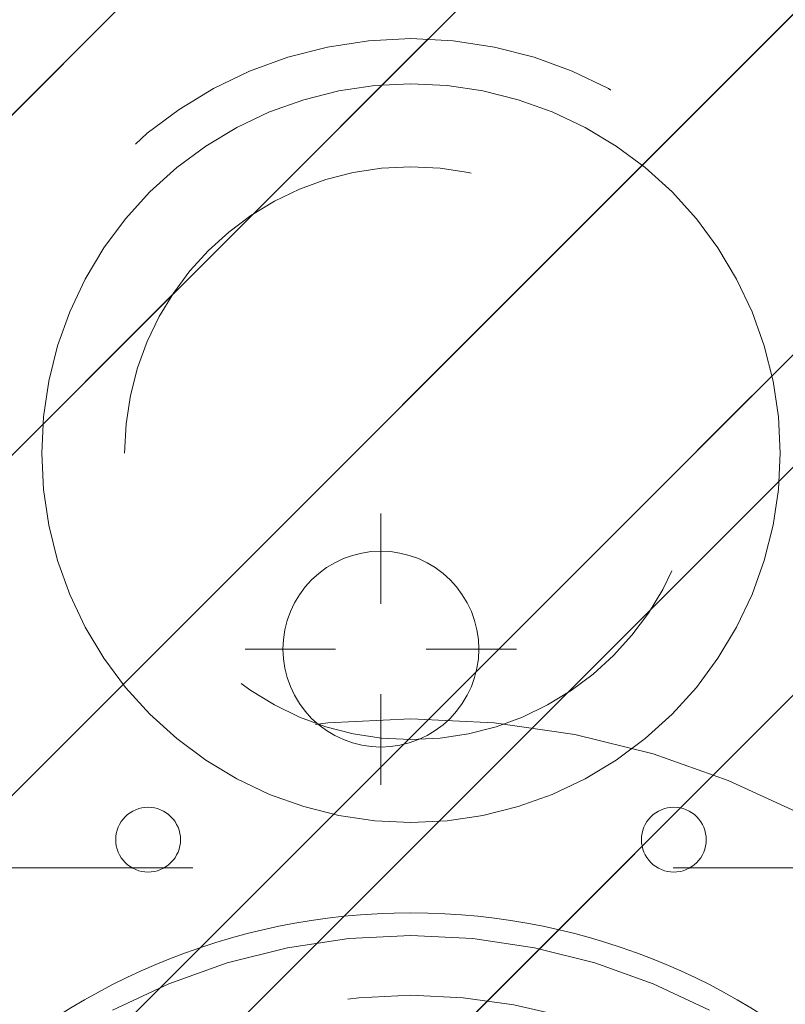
# Model space of a CAD drawing. Header units: inches. Extents: x -416 to -272, y -73 to 47.
# Tile 15 of 206: x -407.75 to -405.75, y -20.33 to -17.75. Entities that reach past the tile are written whole.
import ezdxf

# ---------------------------------------------------------------- set-up
doc = ezdxf.new("R2010")
doc.units = ezdxf.units.IN
doc.header["$LTSCALE"] = 32
doc.header["$MEASUREMENT"] = 0
doc.header["$PDMODE"] = 1
doc.header["$PDSIZE"] = -2
doc.linetypes.add('Dash Style-1', pattern=[0.083328, 0.041656, -0.041672])
for name, color, linetype, lineweight in [('DashLine', 7, 'Continuous', 13), ('DashLineFill', 7, 'Dash Style-1', 13), ('Drawing', 7, 'Continuous', 18), ('Metal-DeskStructure', 7, 'Continuous', 13), ('None', 7, 'Continuous', 18), ('SolidLine', 7, 'Continuous', 15), ('Wood_1-H', 7, 'Continuous', 13)]:
    doc.layers.add(name, color=color, linetype=linetype, lineweight=lineweight)
pattern_1 = [(45, (0, 0), (-1.61301565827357, 1.935715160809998), []), (45, (-1.0608, 1.0608), (-0.4723460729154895, 0.4167612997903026), [])]

# ---------------------------------------------------------------- blocks, each defined once
blk = doc.blocks.new('1BRPFY-Leg_Plate (2D)')
at = {"layer": 'DashLineFill', "linetype": 'Continuous', "lineweight": 13}
h = blk.add_hatch(dxfattribs=at)
h.set_pattern_fill('Steel', color=253, style=0, pattern_type=2)
h.set_pattern_definition(pattern_1)
edge = h.paths.add_edge_path()
edge.add_arc((-1.704724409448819, 1.704724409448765), 0.1259842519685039, 90, 180, ccw=False)
edge.add_line((-1.704724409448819, 1.830708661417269), (1.704724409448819, 1.830708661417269))
edge.add_arc((1.704724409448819, 1.704724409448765), 0.1259842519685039, 0, 90, ccw=False)
edge.add_line((1.830708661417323, 1.704724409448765), (1.830708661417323, -1.704724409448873))
edge.add_arc((1.704724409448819, -1.704724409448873), 0.125984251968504, -89.99999999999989, 1.1368683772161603e-13, ccw=False)
edge.add_line((1.704724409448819, -1.830708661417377), (-1.704724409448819, -1.830708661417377))
edge.add_arc((-1.704724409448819, -1.704724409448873), 0.125984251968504, 180, 269.99999999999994, ccw=False)
edge.add_line((-1.830708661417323, -1.704724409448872), (-1.830708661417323, 1.704724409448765))
at = {"layer": 'DashLineFill', "flags": 128}
blk.add_lwpolyline([(-1.830708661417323, 1.704724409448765, -0.414213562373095), (-1.704724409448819, 1.830708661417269), (1.704724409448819, 1.830708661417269, -0.414213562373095), (1.830708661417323, 1.704724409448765), (1.830708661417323, -1.704724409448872, -0.414213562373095), (1.704724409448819, -1.830708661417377), (-1.704724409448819, -1.830708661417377, -0.414213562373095), (-1.830708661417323, -1.704724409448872)], format="xyb", close=True, dxfattribs=at)
blk = doc.blocks.new('1BRPX8-Util_Bkt_Lg-F (2D)')
at = {"layer": 'DashLineFill', "linetype": 'Continuous', "lineweight": 13}
h = blk.add_hatch(dxfattribs=at)
h.set_pattern_fill('Steel', color=253, style=0, pattern_type=2)
h.set_pattern_definition(pattern_1)
edge = h.paths.add_edge_path()
edge.add_line((-4.468503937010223, 7.539370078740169), (-2.421259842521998, 7.539370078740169))
edge.add_line((-2.421259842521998, 7.539370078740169), (-2.421259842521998, 7.917322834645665))
edge.add_arc((-2.303149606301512, 7.91732283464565), 0.1181102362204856, 90.0000000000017, 179.9999999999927, ccw=False)
edge.add_line((-2.303149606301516, 8.035433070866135), (2.303149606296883, 8.035433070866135))
edge.add_arc((2.30314960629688, 7.917322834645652), 0.1181102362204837, 6.423306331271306e-12, 89.99999999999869, ccw=False)
edge.add_line((2.421259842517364, 7.917322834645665), (2.421259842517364, 7.539370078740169))
edge.add_line((2.421259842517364, 7.539370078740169), (4.46850393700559, 7.539370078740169))
edge.add_line((4.46850393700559, 7.539370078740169), (4.46850393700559, 7.405511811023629))
edge.add_line((4.46850393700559, 7.405511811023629), (3.129921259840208, 7.405511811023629))
edge.add_line((3.129921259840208, 7.405511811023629), (3.129921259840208, -2.011811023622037))
edge.add_line((3.129921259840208, -2.011811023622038), (4.46850393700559, -2.011811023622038))
edge.add_line((4.46850393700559, -2.011811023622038), (4.46850393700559, -2.145669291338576))
edge.add_line((4.46850393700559, -2.145669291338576), (2.421259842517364, -2.145669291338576))
edge.add_line((2.421259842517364, -2.145669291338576), (2.421259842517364, -2.523622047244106))
edge.add_arc((2.303149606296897, -2.523622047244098), 0.1181102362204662, 269.9999999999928, 359.9999999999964, ccw=False)
edge.add_line((2.303149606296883, -2.641732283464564), (-2.303149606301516, -2.641732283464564))
edge.add_arc((-2.303149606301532, -2.523622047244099), 0.1181102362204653, 180.0000000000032, 270.0000000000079, ccw=False)
edge.add_line((-2.421259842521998, -2.523622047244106), (-2.421259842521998, -2.145669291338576))
edge.add_line((-2.421259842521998, -2.145669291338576), (-4.468503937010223, -2.145669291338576))
edge.add_line((-4.468503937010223, -2.145669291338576), (-4.468503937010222, -2.011811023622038))
edge.add_line((-4.468503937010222, -2.011811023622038), (-3.129921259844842, -2.011811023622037))
edge.add_line((-3.129921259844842, -2.011811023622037), (-3.129921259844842, 7.405511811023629))
edge.add_line((-3.129921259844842, 7.405511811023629), (-4.468503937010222, 7.405511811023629))
edge.add_line((-4.468503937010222, 7.405511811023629), (-4.468503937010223, 7.539370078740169))
blk = doc.blocks.new('Slate-LegBrace (2D)')
at = {"layer": 'DashLineFill', "linetype": 'Continuous', "lineweight": 13}
h = blk.add_hatch(dxfattribs=at)
h.set_pattern_fill('Steel', color=253, style=0, pattern_type=2)
h.set_pattern_definition(pattern_1)
edge = h.paths.add_edge_path()
edge.add_line((-2.199587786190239, 0.1351515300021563), (-1.374775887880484, 0.1351515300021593))
edge.add_arc((3.774758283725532e-15, 0.01355418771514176), 1.380142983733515, 5.054592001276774, 174.9454079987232, ccw=False)
edge.add_line((1.374775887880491, 0.1351515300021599), (2.199718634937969, 0.1351515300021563))
edge.add_arc((6.542437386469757e-05, 0.01705725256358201), 2.202821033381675, 3.073127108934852, 176.9268728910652)
h = blk.add_hatch(dxfattribs=at)
h.set_pattern_fill('Steel', color=253, style=0, pattern_type=2)
h.set_pattern_definition(pattern_1)
h.paths.add_polyline_path([(-0.6866374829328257, 1.819226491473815), (-0.6949338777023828, 1.819634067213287), (-0.7031503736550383, 1.820852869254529), (-0.7112078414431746, 1.822871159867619), (-0.719028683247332, 1.825669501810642), (-0.7265375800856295, 1.829220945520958), (-0.7336622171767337, 1.833491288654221), (-0.7403339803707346, 1.83843940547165), (-0.7464886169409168, 1.844017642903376), (-0.7520668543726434, 1.850172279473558), (-0.7570149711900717, 1.856844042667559), (-0.7612853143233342, 1.863968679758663), (-0.7648367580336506, 1.871477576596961), (-0.7676350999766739, 1.879298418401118), (-0.7696533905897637, 1.887355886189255), (-0.7708721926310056, 1.89557238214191), (-0.7712797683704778, 1.903868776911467), (-0.7708721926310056, 1.912165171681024), (-0.7696533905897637, 1.92038166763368), (-0.7676350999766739, 1.928439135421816), (-0.7648367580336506, 1.936259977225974), (-0.7612853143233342, 1.943768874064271), (-0.7570149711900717, 1.950893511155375), (-0.7520668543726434, 1.957565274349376), (-0.7464886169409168, 1.963719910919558), (-0.7403339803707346, 1.969298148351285), (-0.7336622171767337, 1.974246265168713), (-0.7265375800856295, 1.978516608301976), (-0.719028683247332, 1.982068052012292), (-0.7112078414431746, 1.984866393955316), (-0.7031503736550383, 1.986884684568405), (-0.6949338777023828, 1.988103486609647), (-0.6866374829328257, 1.988511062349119), (-0.6783410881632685, 1.988103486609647), (-0.670124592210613, 1.986884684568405), (-0.6620671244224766, 1.984866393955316), (-0.6542462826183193, 1.982068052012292), (-0.6467373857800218, 1.978516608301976), (-0.6396127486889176, 1.974246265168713), (-0.6329409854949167, 1.969298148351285), (-0.6267863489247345, 1.963719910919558), (-0.6212081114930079, 1.957565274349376), (-0.6162599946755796, 1.950893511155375), (-0.6119896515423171, 1.943768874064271), (-0.6084382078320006, 1.936259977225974), (-0.6056398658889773, 1.928439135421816), (-0.6036215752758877, 1.92038166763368), (-0.6024027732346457, 1.912165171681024), (-0.6019951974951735, 1.903868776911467), (-0.6024027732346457, 1.89557238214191), (-0.6036215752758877, 1.887355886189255), (-0.6056398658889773, 1.879298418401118), (-0.6084382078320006, 1.871477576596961), (-0.6119896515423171, 1.863968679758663), (-0.6162599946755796, 1.856844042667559), (-0.6212081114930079, 1.850172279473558), (-0.6267863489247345, 1.844017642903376), (-0.6329409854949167, 1.83843940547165), (-0.6396127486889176, 1.833491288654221), (-0.6467373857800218, 1.829220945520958), (-0.6542462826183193, 1.825669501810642), (-0.6620671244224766, 1.822871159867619), (-0.670124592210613, 1.820852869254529), (-0.6783410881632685, 1.819634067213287)])
h = blk.add_hatch(dxfattribs=at)
h.set_pattern_fill('Steel', color=253, style=0, pattern_type=2)
h.set_pattern_definition(pattern_1)
h.paths.add_polyline_path([(0.6865492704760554, 1.819226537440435), (0.6782533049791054, 1.81964275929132), (0.6700380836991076, 1.820870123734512), (0.661982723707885, 1.822896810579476), (0.654164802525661, 1.825703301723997), (0.6466596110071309, 1.829262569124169), (0.6395394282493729, 1.833540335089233), (0.6328728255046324, 1.838495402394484), (0.6267240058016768, 1.844080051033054), (0.6211521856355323, 1.850240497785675), (0.6162110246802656, 1.856917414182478), (0.6119481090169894, 1.864046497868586), (0.6084044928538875, 1.871559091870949), (0.6056143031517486, 1.879382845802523), (0.6036044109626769, 1.887442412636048), (0.6023941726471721, 1.895660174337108), (0.6019952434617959, 1.903956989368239), (0.6024114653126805, 1.912252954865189), (0.6036388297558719, 1.920468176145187), (0.6056655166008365, 1.92852353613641), (0.6084720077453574, 1.936341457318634), (0.6120312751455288, 1.943846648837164), (0.6163090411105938, 1.950966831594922), (0.6212641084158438, 1.957633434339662), (0.626848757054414, 1.963782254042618), (0.6330092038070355, 1.969354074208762), (0.6396861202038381, 1.974295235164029), (0.6468152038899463, 1.978558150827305), (0.6543277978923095, 1.982101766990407), (0.6621515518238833, 1.984891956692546), (0.6702111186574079, 1.986901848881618), (0.6784288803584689, 1.988112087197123), (0.6867256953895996, 1.988511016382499), (0.6950216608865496, 1.988094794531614), (0.7032368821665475, 1.986867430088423), (0.71129224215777, 1.984840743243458), (0.719110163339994, 1.982034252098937), (0.7266153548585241, 1.978474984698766), (0.733735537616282, 1.974197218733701), (0.7404021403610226, 1.969242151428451), (0.7465509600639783, 1.963657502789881), (0.7521227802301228, 1.957497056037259), (0.7570639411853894, 1.950820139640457), (0.7613268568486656, 1.943691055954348), (0.7648704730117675, 1.936178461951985), (0.7676606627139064, 1.928354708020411), (0.7696705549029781, 1.920295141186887), (0.7708807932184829, 1.912077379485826), (0.771279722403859, 1.903780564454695), (0.7708635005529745, 1.895484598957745), (0.7696361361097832, 1.887269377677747), (0.7676094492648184, 1.879214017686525), (0.7648029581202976, 1.871396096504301), (0.7612436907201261, 1.863890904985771), (0.7569659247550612, 1.856770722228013), (0.7520108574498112, 1.850104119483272), (0.7464262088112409, 1.843955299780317), (0.7402657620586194, 1.838383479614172), (0.7335888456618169, 1.833442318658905), (0.7264597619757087, 1.829179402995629), (0.7189471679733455, 1.825635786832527), (0.7111234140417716, 1.822845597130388), (0.7030638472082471, 1.820835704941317), (0.6948460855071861, 1.819625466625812)])
h = blk.add_hatch(dxfattribs=at)
h.set_pattern_fill('Steel', color=253, style=0, pattern_type=2)
h.set_pattern_definition(pattern_1)
edge = h.paths.add_edge_path()
edge.add_line((-2.191696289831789, 0.2375138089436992), (-1.463739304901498, 0.2375137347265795))
edge.add_arc((6.542437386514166e-05, 0.01704129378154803), 1.480314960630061, 8.565281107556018, 171.4347188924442, ccw=False)
edge.add_line((1.463870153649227, 0.2375137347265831), (2.191827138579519, 0.2375138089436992))
edge.add_line((2.191827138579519, 0.2375138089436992), (2.19971863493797, 0.1351515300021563))
edge.add_line((2.19971863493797, 0.1351515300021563), (1.374775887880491, 0.1351515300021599))
edge.add_arc((3.33066907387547e-15, 0.01355418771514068), 1.380142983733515, 5.054592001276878, 174.9454079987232)
edge.add_line((-1.374775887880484, 0.1351515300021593), (-2.19958778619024, 0.1351515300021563))
edge.add_line((-2.19958778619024, 0.1351515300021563), (-2.191696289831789, 0.2375138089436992))
at = {"layer": 'DashLineFill', "flags": 128}
for points in [[(-2.199587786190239, 0.1351515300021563), (-1.374775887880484, 0.1351515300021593, -0.9154551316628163), (1.374775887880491, 0.1351515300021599), (2.199718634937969, 0.1351515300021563, 0.9477524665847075)], [(-2.191696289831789, 0.2375138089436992), (-1.463739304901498, 0.2375137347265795, -0.8606629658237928), (1.463870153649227, 0.2375137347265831), (2.191827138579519, 0.2375138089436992), (2.19971863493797, 0.1351515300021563), (1.374775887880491, 0.1351515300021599, 0.9154551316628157), (-1.374775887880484, 0.1351515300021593), (-2.19958778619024, 0.1351515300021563)]]:
    blk.add_lwpolyline(points, format="xyb", close=True, dxfattribs=at)
for points in [[(-0.6866374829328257, 1.819226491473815), (-0.6949338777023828, 1.819634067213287), (-0.7031503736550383, 1.820852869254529), (-0.7112078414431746, 1.822871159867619), (-0.719028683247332, 1.825669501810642), (-0.7265375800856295, 1.829220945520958), (-0.7336622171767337, 1.833491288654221), (-0.7403339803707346, 1.83843940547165), (-0.7464886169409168, 1.844017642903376), (-0.7520668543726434, 1.850172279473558), (-0.7570149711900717, 1.856844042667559), (-0.7612853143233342, 1.863968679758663), (-0.7648367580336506, 1.871477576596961), (-0.7676350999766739, 1.879298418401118), (-0.7696533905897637, 1.887355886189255), (-0.7708721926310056, 1.89557238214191), (-0.7712797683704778, 1.903868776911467), (-0.7708721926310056, 1.912165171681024), (-0.7696533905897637, 1.92038166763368), (-0.7676350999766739, 1.928439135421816), (-0.7648367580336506, 1.936259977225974), (-0.7612853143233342, 1.943768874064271), (-0.7570149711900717, 1.950893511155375), (-0.7520668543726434, 1.957565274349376), (-0.7464886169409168, 1.963719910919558), (-0.7403339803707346, 1.969298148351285), (-0.7336622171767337, 1.974246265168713), (-0.7265375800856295, 1.978516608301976), (-0.719028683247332, 1.982068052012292), (-0.7112078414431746, 1.984866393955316), (-0.7031503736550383, 1.986884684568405), (-0.6949338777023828, 1.988103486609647), (-0.6866374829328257, 1.988511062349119), (-0.6783410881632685, 1.988103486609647), (-0.670124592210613, 1.986884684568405), (-0.6620671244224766, 1.984866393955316), (-0.6542462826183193, 1.982068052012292), (-0.6467373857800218, 1.978516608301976), (-0.6396127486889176, 1.974246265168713), (-0.6329409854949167, 1.969298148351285), (-0.6267863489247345, 1.963719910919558), (-0.6212081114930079, 1.957565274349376), (-0.6162599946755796, 1.950893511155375), (-0.6119896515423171, 1.943768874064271), (-0.6084382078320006, 1.936259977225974), (-0.6056398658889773, 1.928439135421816), (-0.6036215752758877, 1.92038166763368), (-0.6024027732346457, 1.912165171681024), (-0.6019951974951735, 1.903868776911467), (-0.6024027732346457, 1.89557238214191), (-0.6036215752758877, 1.887355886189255), (-0.6056398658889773, 1.879298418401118), (-0.6084382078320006, 1.871477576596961), (-0.6119896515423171, 1.863968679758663), (-0.6162599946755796, 1.856844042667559), (-0.6212081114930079, 1.850172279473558), (-0.6267863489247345, 1.844017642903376), (-0.6329409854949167, 1.83843940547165), (-0.6396127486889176, 1.833491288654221), (-0.6467373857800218, 1.829220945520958), (-0.6542462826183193, 1.825669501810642), (-0.6620671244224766, 1.822871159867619), (-0.670124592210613, 1.820852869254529), (-0.6783410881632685, 1.819634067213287)], [(0.6865492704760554, 1.819226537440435), (0.6782533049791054, 1.81964275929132), (0.6700380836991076, 1.820870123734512), (0.661982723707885, 1.822896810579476), (0.654164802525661, 1.825703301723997), (0.6466596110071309, 1.829262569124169), (0.6395394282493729, 1.833540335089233), (0.6328728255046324, 1.838495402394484), (0.6267240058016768, 1.844080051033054), (0.6211521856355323, 1.850240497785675), (0.6162110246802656, 1.856917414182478), (0.6119481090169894, 1.864046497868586), (0.6084044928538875, 1.871559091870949), (0.6056143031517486, 1.879382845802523), (0.6036044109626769, 1.887442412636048), (0.6023941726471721, 1.895660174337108), (0.6019952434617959, 1.903956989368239), (0.6024114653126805, 1.912252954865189), (0.6036388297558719, 1.920468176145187), (0.6056655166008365, 1.92852353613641), (0.6084720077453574, 1.936341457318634), (0.6120312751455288, 1.943846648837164), (0.6163090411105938, 1.950966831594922), (0.6212641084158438, 1.957633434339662), (0.626848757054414, 1.963782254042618), (0.6330092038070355, 1.969354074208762), (0.6396861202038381, 1.974295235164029), (0.6468152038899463, 1.978558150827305), (0.6543277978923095, 1.982101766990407), (0.6621515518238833, 1.984891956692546), (0.6702111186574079, 1.986901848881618), (0.6784288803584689, 1.988112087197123), (0.6867256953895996, 1.988511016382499), (0.6950216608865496, 1.988094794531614), (0.7032368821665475, 1.986867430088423), (0.71129224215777, 1.984840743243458), (0.719110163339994, 1.982034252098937), (0.7266153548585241, 1.978474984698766), (0.733735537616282, 1.974197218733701), (0.7404021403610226, 1.969242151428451), (0.7465509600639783, 1.963657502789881), (0.7521227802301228, 1.957497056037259), (0.7570639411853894, 1.950820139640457), (0.7613268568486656, 1.943691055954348), (0.7648704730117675, 1.936178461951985), (0.7676606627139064, 1.928354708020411), (0.7696705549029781, 1.920295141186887), (0.7708807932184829, 1.912077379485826), (0.771279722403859, 1.903780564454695), (0.7708635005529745, 1.895484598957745), (0.7696361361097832, 1.887269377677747), (0.7676094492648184, 1.879214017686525), (0.7648029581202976, 1.871396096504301), (0.7612436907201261, 1.863890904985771), (0.7569659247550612, 1.856770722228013), (0.7520108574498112, 1.850104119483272), (0.7464262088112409, 1.843955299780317), (0.7402657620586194, 1.838383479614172), (0.7335888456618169, 1.833442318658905), (0.7264597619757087, 1.829179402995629), (0.7189471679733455, 1.825635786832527), (0.7111234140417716, 1.822845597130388), (0.7030638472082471, 1.820835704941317), (0.6948460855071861, 1.819625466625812)]]:
    blk.add_lwpolyline(points, close=True, dxfattribs=at)
blk = doc.blocks.new('TLLegSleeve (2D)')
at = {"layer": 'DashLineFill', "linetype": 'Continuous', "lineweight": 13}
h = blk.add_hatch(dxfattribs=at)
h.set_pattern_fill('Steel', color=253, style=0, pattern_type=2)
h.set_pattern_definition(pattern_1)
edge = h.paths.add_edge_path()
edge.add_line((1.08267716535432, 1.402343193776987), (1.08267716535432, 2.913385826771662))
edge.add_arc((-1.707523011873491e-13, 2.913385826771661), 1.08267716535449, 4.479377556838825e-14, 180)
edge.add_line((-1.082677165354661, 2.913385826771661), (-1.08267716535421, 1.402343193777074))
edge.add_arc((-1.332267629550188e-15, 2.886579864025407e-15), 1.771653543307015, 127.6698869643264, 412.330113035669)
edge.add_line((1.08267716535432, 1.402343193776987), (1.08267716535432, 1.402343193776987))
edge = h.paths.add_edge_path()
edge.add_arc((1.665334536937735e-15, 2.91338582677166), 0.7480314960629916, 0, 180, ccw=False)
edge.add_arc((1.665334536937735e-15, 2.91338582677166), 0.7480314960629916, 180, 360, ccw=False)
edge = h.paths.add_edge_path()
edge.add_arc((-1.723066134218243e-13, 9.149983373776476e-17), 1.437007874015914, 0, 180, ccw=False)
edge.add_arc((-1.723066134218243e-13, 5.70119602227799e-16), 1.437007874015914, 180, 360, ccw=False)
at = {"layer": 'DashLine', "color": 8, "flags": 128}
blk.add_lwpolyline([(0.9645669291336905, 2.913385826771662), (0.9599222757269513, 2.818841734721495), (0.9460330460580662, 2.725208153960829), (0.9230330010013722, 2.633386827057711), (0.8911436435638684, 2.544262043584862), (0.8506720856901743, 2.458692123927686), (0.8020080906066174, 2.37750115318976), (0.7456203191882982, 2.301471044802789), (0.6820518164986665, 2.231334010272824), (0.6119147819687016, 2.167765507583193), (0.5358846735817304, 2.111377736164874), (0.4546937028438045, 2.062713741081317), (0.3691237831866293, 2.022242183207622), (0.2799989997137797, 1.990352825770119), (0.1881776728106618, 1.967352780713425), (0.09454409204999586, 1.95346355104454), (-1.71201635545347e-13, 1.9488188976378), (-0.09454409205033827, 1.95346355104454), (-0.1881776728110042, 1.967352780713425), (-0.2799989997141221, 1.990352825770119), (-0.3691237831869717, 2.022242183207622), (-0.454693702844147, 2.062713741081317), (-0.5358846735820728, 2.111377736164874), (-0.611914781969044, 2.167765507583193), (-0.6820518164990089, 2.231334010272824), (-0.7456203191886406, 2.301471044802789), (-0.8020080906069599, 2.37750115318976), (-0.8506720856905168, 2.458692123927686), (-0.8911436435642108, 2.544262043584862), (-0.9230330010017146, 2.633386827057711), (-0.9460330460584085, 2.725208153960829), (-0.9599222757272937, 2.818841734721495), (-0.9645669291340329, 2.913385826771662), (-0.9599222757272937, 3.007929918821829), (-0.9460330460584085, 3.101563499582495), (-0.9230330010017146, 3.193384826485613), (-0.8911436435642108, 3.282509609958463), (-0.8506720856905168, 3.368079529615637), (-0.8020080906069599, 3.449270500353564), (-0.7456203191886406, 3.525300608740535), (-0.6820518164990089, 3.5954376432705), (-0.611914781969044, 3.659006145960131), (-0.5358846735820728, 3.715393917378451), (-0.454693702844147, 3.764057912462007), (-0.3691237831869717, 3.804529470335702), (-0.2799989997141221, 3.836418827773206), (-0.1881776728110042, 3.859418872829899), (-0.09454409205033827, 3.873308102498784), (-1.71201635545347e-13, 3.877952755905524), (0.09454409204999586, 3.873308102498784), (0.1881776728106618, 3.859418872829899), (0.2799989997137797, 3.836418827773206), (0.3691237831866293, 3.804529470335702), (0.4546937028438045, 3.764057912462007), (0.5358846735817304, 3.715393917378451), (0.6119147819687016, 3.659006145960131), (0.6820518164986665, 3.5954376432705), (0.7456203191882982, 3.525300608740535), (0.8020080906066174, 3.449270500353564), (0.8506720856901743, 3.368079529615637), (0.8911436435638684, 3.282509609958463), (0.9230330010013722, 3.193384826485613), (0.9460330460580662, 3.101563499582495), (0.9599222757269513, 3.007929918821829)], close=True, dxfattribs=at)
blk.add_lwpolyline([(-0.7794749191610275, 1.458295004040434), (-0.6327836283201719, 1.527674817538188), (-0.479998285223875, 1.582342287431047), (-0.3225902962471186, 1.621770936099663), (-0.1620755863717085, 1.645581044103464), (-1.096189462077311e-14, 1.653543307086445), (0.1620755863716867, 1.645581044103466), (0.3225902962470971, 1.621770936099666), (0.479998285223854, 1.582342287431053), (0.6327836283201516, 1.527674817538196), (0.7794749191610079, 1.458295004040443)], dxfattribs=at)
at = {"layer": 'DashLineFill', "flags": 128}
for points in [[(1.08267716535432, 1.402343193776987), (1.08267716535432, 2.913385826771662, 0.9999999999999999), (-1.082677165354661, 2.913385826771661), (-1.08267716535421, 1.402343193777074, 2.931618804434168), (1.08267716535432, 1.402343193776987)], [(-0.7480314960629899, 2.91338582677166, -0.9999999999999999), (0.7480314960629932, 2.91338582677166, -0.9999999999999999)]]:
    blk.add_lwpolyline(points, format="xyb", close=True, dxfattribs=at)
at = {"layer": 'DashLineFill', "linetype": 'Continuous', "lineweight": 5}
blk.add_point((1.118964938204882e-15, 2.91338582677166), dxfattribs=at)
blk = doc.blocks.new('Group-84')
at = {"layer": 'SolidLine', "flags": 128}
blk.add_lwpolyline([(7.34251968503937, -8.30708661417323, -0.414213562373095), (9.05511811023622, -6.594488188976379, -0.414213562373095), (10.76771653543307, -8.30708661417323, -0.414213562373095), (9.05511811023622, -10.01968503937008, -0.414213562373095)], format="xyb", close=True, dxfattribs=at)
at = {"layer": 'Wood_1-H', "color": 7}
for name in ['1BRPX8-Util_Bkt_Lg-F (2D)', 'TLLegSleeve (2D)', 'Slate-LegBrace (2D)', '1BRPFY-Leg_Plate (2D)']:
    blk.add_blockref(name, (9.05511811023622, -8.30708661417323), dxfattribs=at)
blk = doc.blocks.new('Group-56')
at = {"layer": 'DashLine'}
for p, q in [((0.0001991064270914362, 6.220472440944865), (0.0001991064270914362, 6.456692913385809)), ((-0.117911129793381, 6.102362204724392), (-0.3541316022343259, 6.102362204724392)), ((0.1183093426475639, 6.102362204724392), (0.3545298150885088, 6.102362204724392)), ((0.0001991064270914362, 5.984251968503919), (0.0001991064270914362, 5.748031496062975))]:
    blk.add_line(p, q, dxfattribs=at)
at = {"layer": 'DashLine', "flags": 128}
blk.add_lwpolyline([(-0.2557064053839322, 6.10236220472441), (-0.254474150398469, 6.127445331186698), (-0.2507892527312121, 6.152286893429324), (-0.2446871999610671, 6.17664765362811), (-0.2362267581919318, 6.200293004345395), (-0.2254894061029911, 6.22299522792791), (-0.2125785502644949, 6.244535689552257), (-0.1976185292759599, 6.264706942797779), (-0.180753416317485, 6.283314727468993), (-0.1621456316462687, 6.300179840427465), (-0.1419743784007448, 6.315139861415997), (-0.1204339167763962, 6.328050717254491), (-0.09773169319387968, 6.338788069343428), (-0.07408634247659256, 6.347248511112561), (-0.04972558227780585, 6.353350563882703), (-0.02488402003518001, 6.357035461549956), (0.0001991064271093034, 6.358267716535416), (0.02528223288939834, 6.357035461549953), (0.05012379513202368, 6.353350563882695), (0.07448455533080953, 6.34724851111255), (0.09812990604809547, 6.338788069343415), (0.1208321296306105, 6.328050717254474), (0.1423725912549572, 6.315139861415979), (0.1625438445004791, 6.300179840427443), (0.181151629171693, 6.283314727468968), (0.1980167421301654, 6.264706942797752), (0.2129767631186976, 6.244535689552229), (0.2258876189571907, 6.222995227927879), (0.2366249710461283, 6.200293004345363), (0.2450854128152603, 6.176647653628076), (0.2511874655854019, 6.152286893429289), (0.2548723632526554, 6.127445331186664), (0.2561046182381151, 6.102362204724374), (0.2548723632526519, 6.077279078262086), (0.251187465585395, 6.05243751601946), (0.24508541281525, 6.028076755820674), (0.2366249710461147, 6.004431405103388), (0.2258876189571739, 5.981729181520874), (0.2129767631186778, 5.960188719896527), (0.1980167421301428, 5.940017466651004), (0.1811516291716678, 5.921409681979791), (0.1625438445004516, 5.904544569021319), (0.1423725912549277, 5.889584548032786), (0.1208321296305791, 5.876673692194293), (0.09812990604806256, 5.865936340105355), (0.07448455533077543, 5.857475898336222), (0.05012379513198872, 5.851373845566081), (0.02528223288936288, 5.847688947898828), (0.0001991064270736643, 5.846456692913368), (-0.02488402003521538, 5.847688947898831), (-0.04972558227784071, 5.851373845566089), (-0.07408634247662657, 5.857475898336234), (-0.09773169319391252, 5.865936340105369), (-0.1204339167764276, 5.876673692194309), (-0.1419743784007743, 5.889584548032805), (-0.1621456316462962, 5.904544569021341), (-0.1807534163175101, 5.921409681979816), (-0.1976185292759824, 5.940017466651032), (-0.2125785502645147, 5.960188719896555), (-0.2254894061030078, 5.981729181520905), (-0.2362267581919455, 6.00443140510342), (-0.2446871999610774, 6.028076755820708), (-0.250789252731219, 6.052437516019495), (-0.2544741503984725, 6.07727907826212)], close=True, dxfattribs=at)
blk = doc.blocks.new('1BRPT9-Bracket (2D)')
at = {"layer": 'DashLineFill', "linetype": 'Continuous', "lineweight": 13}
h = blk.add_hatch(dxfattribs=at)
h.set_pattern_fill('Steel', color=253, style=0, pattern_type=2)
h.set_pattern_definition(pattern_1)
edge = h.paths.add_edge_path()
edge.add_line((-2.32206875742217, -8.74015748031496), (-2.32206875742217, 8.740157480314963))
edge.add_line((-2.32206875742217, 8.740157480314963), (1.677931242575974, 8.740157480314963))
edge.add_arc((1.677931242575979, 8.488188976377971), 0.2519685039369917, -3.979039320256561e-12, 90.0000000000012, ccw=False)
edge.add_line((1.929899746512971, 8.488188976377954), (1.929899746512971, 7.480314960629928))
edge.add_line((1.929899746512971, 7.480314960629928), (2.323600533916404, 7.461135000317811))
edge.add_line((2.323600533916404, 7.461135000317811), (2.323600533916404, -7.480314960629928))
edge.add_line((2.323600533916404, -7.480314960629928), (1.929899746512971, -7.480314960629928))
edge.add_line((1.929899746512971, -7.480314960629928), (1.929899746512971, -8.488188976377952))
edge.add_arc((1.677931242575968, -8.488188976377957), 0.2519685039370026, -90.00000000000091, 1.0800249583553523e-12, ccw=False)
edge.add_line((1.677931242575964, -8.74015748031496), (-2.32206875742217, -8.74015748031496))
at = {"layer": 'DashLineFill', "linetype": 'Continuous', "lineweight": 5}
blk.add_point((0.0001991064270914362, 6.102362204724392), dxfattribs=at)
at = {"layer": 'Metal-DeskStructure', "color": 7}
blk.add_blockref('Group-56', (0, 0), dxfattribs=at)
blk = doc.blocks.new('Group-85')
at = {"layer": 'None', "color": 7}
for name, p in [('1BRPT9-Bracket (2D)', (8.976377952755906, -12.00787401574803)), ('1BRPFY-Leg_Plate (2D)', (8.976377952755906, -8.30708661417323))]:
    blk.add_blockref(name, p, dxfattribs=at)
blk = doc.blocks.new('Group-86')
at = {"layer": 'None'}
blk.add_blockref('Group-84', (0, 0), dxfattribs=at)
blk.add_blockref('Group-85', (0, 0), dxfattribs=at)
blk = doc.blocks.new('SL Credenza Desk (2D)-1')
at = {"layer": 'None'}
blk.add_blockref('Group-86', (0, 0), dxfattribs=at)
at = {"layer": 'Drawing', "color": 0, "flags": 1}
for tag in ['Tag', 'Catalog', 'Option1', 'Option2', 'Option3', 'Option4', 'Option5', 'Option6', 'Option7', 'Option8', 'Option9', 'Option10', 'Option11', 'Option12', 'Custom', 'FinishGroup', 'Discount', 'Item2', 'Item3', 'Item6', 'Item9', 'Item10', 'Item12', 'Item13', 'Item16', 'Item19', 'Item20', 'Item21', 'Item22', 'Item23', 'Item24', 'Item25', 'Item8', 'Item18', 'Item1', 'Item4', 'Item5', 'Item7', 'Item11', 'Item14', 'Item15', 'Item17']:
    blk.add_attdef(tag, (-56.28870742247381, -28.99901361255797), '', height=0.007086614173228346, dxfattribs=at)
blk = doc.blocks.new('Group-87')
at = {"layer": 'Drawing'}
blk.add_blockref('SL Credenza Desk (2D)-1', (-56.32807750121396, 1.485347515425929), dxfattribs=at)
at = {"layer": 'Drawing', "color": 0, "flags": 1}
for tag in ['Tag', 'Catalog', 'Option1', 'Option2', 'Option3', 'Option4', 'Option5', 'Option6', 'Option7', 'Option8', 'Option9', 'Option10', 'Option11', 'Option12', 'Custom', 'FinishGroup', 'Discount', 'Item2', 'Item3', 'Item6', 'Item9', 'Item10', 'Item12', 'Item13', 'Item16', 'Item19', 'Item20', 'Item21', 'Item22', 'Item23', 'Item24', 'Item25', 'Item8', 'Item18', 'Item1', 'Item4', 'Item5', 'Item7', 'Item11', 'Item14', 'Item15', 'Item17']:
    blk.add_attdef(tag, (-56.28870742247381, -28.99901361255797), '', height=0.007086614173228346, dxfattribs=at)

msp = doc.modelspace()

# ---------------------------------------------------------------- block references
at = {"layer": 'Drawing', "color": 7}
msp.add_blockref('Group-87', (-359.4593240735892, -14.97747349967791), dxfattribs=at)

doc.saveas('drawing.dxf')
